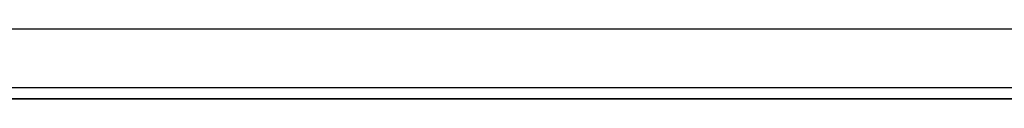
# Model space of a CAD drawing. Header units: millimetres. Extents: x 0 to 420, y 0 to 297.
# Tile 2 of 9: x 119.54 to 165.68, y 74.43 to 77.7. Entities that reach past the tile are written whole.
import ezdxf

# ---------------------------------------------------------------- set-up
doc = ezdxf.new("R2010")
doc.units = ezdxf.units.MM

msp = doc.modelspace()

# ---------------------------------------------------------------- linework, layer by layer
at = {"color": 7, "linetype": 'Continuous', "lineweight": 25}
for p, q in [((205.8646163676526, 77.69639354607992), (58.32773901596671, 77.69639354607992)), ((61.80539398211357, 74.95642296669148), (199.8577577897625, 74.95642296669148)), ((166.8727273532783, 74.4295055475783), (87.44717290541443, 74.4295055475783))]:
    msp.add_line(p, q, dxfattribs=at)
at = {"color": 7, "linetype": 'Continuous'}
msp.add_line((70.13068920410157, 74.4295055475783), (197.433937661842, 74.4295055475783), dxfattribs=at)

doc.saveas('drawing.dxf')
